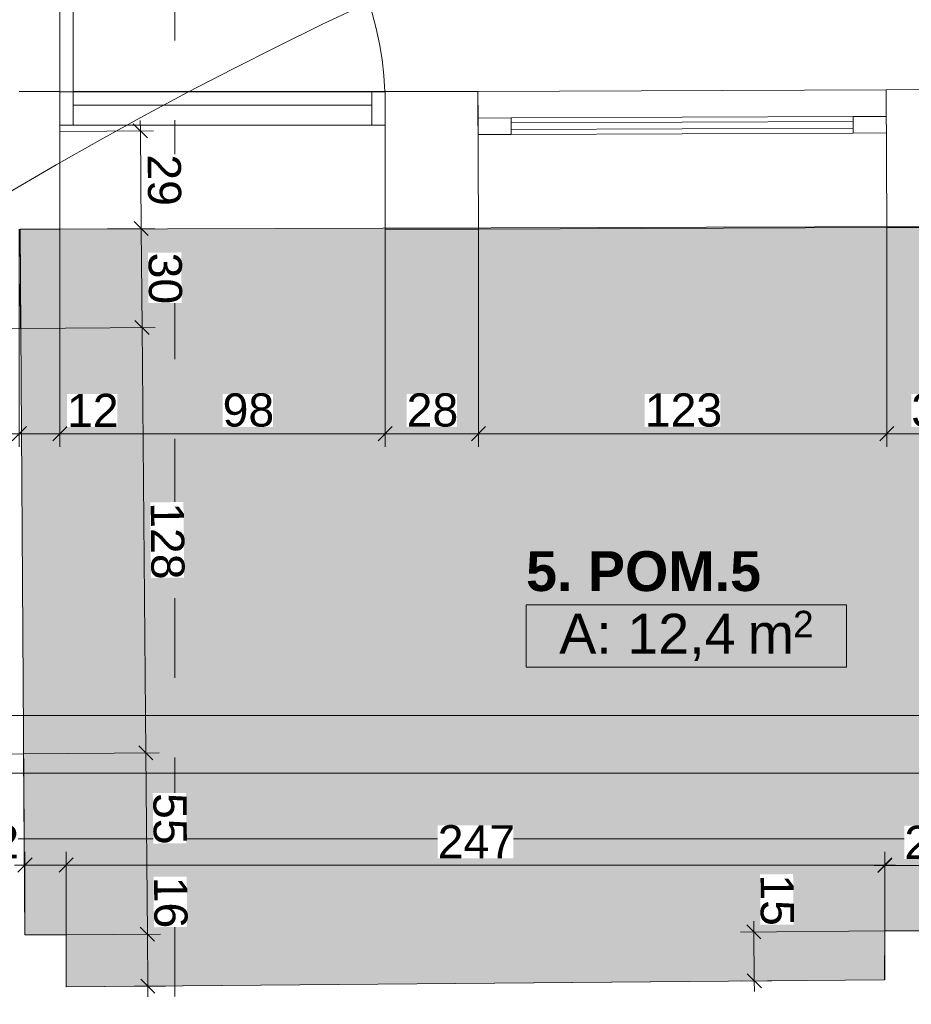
# Model space of a CAD drawing. Header units: millimetres. Extents: x -68772 to 137055, y -73300 to 19650.
# Tile 75 of 212: x 33042 to 35728, y 8315 to 11281. Entities that reach past the tile are written whole.
import ezdxf
from ezdxf.enums import TextEntityAlignment as Align

# ---------------------------------------------------------------- set-up
doc = ezdxf.new("R2010")
doc.units = ezdxf.units.MM
doc.header["$MEASUREMENT"] = 0
doc.set_wipeout_variables(frame=1)
doc.linetypes.add('Przerywana', pattern=[480, 240, -240])
doc.linetypes.add('Wipeout_Contour', pattern=[1000, 0, -1000])
for name, color, linetype in [('Dimensions', 7, 'Continuous'), ('Doors', 7, 'Continuous'), ('Nowe_Cut Pattern', 7, 'Continuous'), ('Room Tags', 7, 'Continuous'), ('Spot Elevations', 7, 'Continuous'), ('Windows', 7, 'Continuous')]:
    doc.layers.add(name, color=color, linetype=linetype)
for name, color, linetype, lineweight in [('Dimensions_Nr_pióra__7', 7, 'Continuous', 5), ('Doors_Nr_pióra__7', 7, 'Continuous', 5), ('Nowe_Metryczki pomieszczeń ARCHICADa_Nr_pióra__1', 7, 'Continuous', 18), ('Room Tags_Nr_pióra__7', 7, 'Continuous', 5), ('Sections_Nr_pióra__7', 7, 'Continuous', 5), ('Spot Elevations_Nr_pióra__7', 7, 'Continuous', 5), ('Walls_Nr_pióra__7', 7, 'Continuous', 5), ('Walls_Nr_pióra__93', 7, 'Continuous', 20), ('Windows_Nr_pióra__7', 7, 'Continuous', 5)]:
    doc.layers.add(name, color=color, linetype=linetype, lineweight=lineweight)
doc.styles.add('GENERATED_STYLE_1', font='arial.ttf')
doc.styles.add('GENERATED_STYLE_2', font='arialbd.ttf')
doc.dimstyles.new('GENERATED_STYLE__1', dxfattribs={"dimtxt": 100, "dimasz": 40.305087, "dimexe": 0.18, "dimexo": 0.164042, "dimgap": 0.09, "dimtad": 1, "dimdec": 0, "dimlfac": 0.1, "dimzin": 0, "dimdsep": 46, "dimtxsty": 'GENERATED_STYLE_1', "dimblk": 'ARROWHEAD_6', "dimblk1": 'ARROWHEAD_6', "dimblk2": 'ARROWHEAD_6', "dimcen": 0.09, "dimclrd": 7, "dimclre": 7, "dimclrt": 7, "dimadec": 1, "dimazin": 0, "dimtfac": 1, "dimtdec": 4, "dimtmove": 0, "dimatfit": 3, "dimfxl": 0, "dimtolj": 1, "dimtzin": 0, "dimarcsym": 0})
doc.dimstyles.new('GENERATED_STYLE__2', dxfattribs={"dimtxt": 100, "dimasz": 40.305087, "dimexe": 0.18, "dimexo": 0.164042, "dimgap": 0.09, "dimtad": 1, "dimtih": 1, "dimtoh": 1, "dimdec": 0, "dimlfac": 0.1, "dimzin": 0, "dimdsep": 46, "dimtxsty": 'GENERATED_STYLE_1', "dimblk": 'ARROWHEAD_6', "dimblk1": 'ARROWHEAD_6', "dimblk2": 'ARROWHEAD_6', "dimcen": 0.09, "dimclrd": 7, "dimclre": 7, "dimclrt": 7, "dimadec": 1, "dimazin": 0, "dimtfac": 1, "dimtdec": 4, "dimtmove": 0, "dimatfit": 3, "dimfxl": 0, "dimtolj": 1, "dimtzin": 0, "dimarcsym": 0})
doc.dimstyles.new('GENERATED_STYLE__8', dxfattribs={"dimtxt": 100, "dimasz": 40.305087, "dimexe": 0.18, "dimexo": 0.0625, "dimgap": 0.09, "dimtad": 1, "dimtih": 1, "dimtoh": 1, "dimdec": 0, "dimlfac": 0.1, "dimzin": 0, "dimdsep": 46, "dimtxsty": 'GENERATED_STYLE_1', "dimblk": 'ARROWHEAD_6', "dimblk1": 'ARROWHEAD_6', "dimblk2": 'ARROWHEAD_6', "dimcen": 0.09, "dimse1": 1, "dimse2": 1, "dimclrd": 7, "dimclre": 7, "dimclrt": 7, "dimadec": 1, "dimazin": 0, "dimtfac": 1, "dimtdec": 4, "dimtmove": 0, "dimatfit": 3, "dimfxl": 0, "dimtolj": 1, "dimtzin": 0, "dimarcsym": 0})

# ---------------------------------------------------------------- blocks, each defined once
blk = doc.blocks.new('5. POM.5__numer pomieszczenia__6', base_point=(35049.7, 9518.9))
at = {"layer": 'Nowe_Cut Pattern', "linetype": 'Continuous', "lineweight": 18}
blk.add_hatch(color=255, dxfattribs=at).paths.add_polyline_path([(33181.9, 8367.6), (35646.8, 8389.2), (35648, 8536.8), (35918, 8536.8), (35918, 8246.8), (38358.4, 8246.8), (38358.8, 10665.9), (33162.9, 10650), (33042.7, 10650), (33057.5, 8524), (33181.9, 8524)])
at = {"layer": 'Nowe_Metryczki pomieszczeń ARCHICADa_Nr_pióra__1', "color": 7, "linetype": 'Continuous', "lineweight": 18}
for p, q in [((34567.2, 9518.9), (35532.3, 9518.9)), ((34567.2, 9330.4), (34567.2, 9518.9)), ((35532.3, 9518.9), (35532.3, 9330.4)), ((35532.3, 9330.4), (34567.2, 9330.4))]:
    blk.add_line(p, q, dxfattribs=at)
at = {"layer": 'Nowe_Metryczki pomieszczeń ARCHICADa_Nr_pióra__1', "color": 7, "lineweight": 18}
for tag, height, style, p in [('ROOM_NAME', 120, 'GENERATED_STYLE_2', (34567.2, 9680.1)), ('ROOM_AREA', 120, 'GENERATED_STYLE_1', (34667.2, 9491.5)), ('DUMMY_342', 120, 'GENERATED_STYLE_1', (35188.4, 9491.5)), ('DUMMY_343', 80, 'GENERATED_STYLE_1', (35371.6, 9500.6))]:
    blk.add_attdef(tag, text='', height=height, dxfattribs=dict(at, style=style)).set_placement(p, align=Align.TOP_LEFT)
blk = doc.blocks.new('Окно_2 - Окно_2-8941404-Rzut')
at = {"layer": 'Windows_Nr_pióra__7', "color": 7, "linetype": 'Continuous', "lineweight": 5}
for p, q in [((-515, 42.5), (-615, 42.5)), ((-615, 42.5), (-615, -7.5)), ((-515, -7.5), (-515, 42.5)), ((-515, 42.5), (515, 42.5)), ((615, 42.5), (515, 42.5)), ((515, 42.5), (515, -7.5)), ((615, -7.5), (615, 42.5)), ((515, 27.5), (-515, 27.5)), ((-515, 27.5), (-515, 7.5)), ((-515, 7.5), (515, 7.5)), ((515, 7.5), (515, 27.5)), ((-615, -7.5), (-515, -7.5)), ((515, -7.5), (-515, -7.5)), ((515, -7.5), (615, -7.5))]:
    blk.add_line(p, q, dxfattribs=at)
blk = doc.blocks.new('Дверь_порог_ - Дверь-8971669-Rzut')
at = {"layer": 'Doors_Nr_pióra__7', "color": 7, "linetype": 'Continuous', "lineweight": 5}
for p, q in [((-490, -206.5), (-490, -106.5)), ((-490, -106.5), (-450, -106.5)), ((-450, -106.5), (-450, -206.5)), ((450, -106.5), (-450, -106.5)), ((450, -206.5), (450, -106.5)), ((450, -106.5), (490, -106.5)), ((490, -106.5), (490, -206.5)), ((-450, -206.5), (-450, -166.5)), ((-450, -166.5), (450, -166.5)), ((450, -166.5), (450, -206.5)), ((-450, -206.5), (-490, -206.5)), ((450, -206.5), (-450, -206.5)), ((450, -1146.5), (450, -206.5)), ((490, -206.5), (450, -206.5)), ((490, -207.5), (490, -1146.5)), ((490, -1146.5), (450, -1146.5))]:
    blk.add_line(p, q, dxfattribs=at)
blk.add_arc((490, -166.5), 980, 182.3443, 270, dxfattribs=at)
blk = doc.blocks.new('iv_Помещение_Площадь - iv_Помещение_Площадь-55347-Rzut')
at = {"layer": 'Room Tags_Nr_pióra__7', "color": 7, "linetype": 'Continuous', "lineweight": 5}
blk.add_circle((0, 0), 250, dxfattribs=at)
blk = doc.blocks.new('Spot Elevations - Высотная отметка - Закрашенное значение-23738-Rzut_E08', base_point=(-269.5, 0))
at = {"layer": 'Spot Elevations_Nr_pióra__7', "color": 7, "linetype": 'Continuous', "lineweight": 5}
blk.add_line((-144.5, 0), (705.5, 0), dxfattribs=at)
blk = doc.blocks.new('Spot Elevations - Высотная отметка - Закрашенное значение-23738-Rzut', base_point=(-269.5, 0))
at = {"layer": 'Spot Elevations_Nr_pióra__7', "color": 7, "linetype": 'Continuous', "lineweight": 5}
blk.add_line((-419.5, 0), (430.5, 0), dxfattribs=at)
blk = doc.blocks.new('*D534')
at = {"layer": 'Dimensions_Nr_pióra__7', "color": 7, "linetype": 'Continuous', "lineweight": 5}
for p, q in [((33040.4, 9994.4), (33040.4, 10649.8)), ((32961.1, 9994.4), (32961.1, 10484.4)), ((32982.3, 10055.4), (32939.9, 10013)), ((33061.6, 10055.4), (33019.2, 10013)), ((32961.1, 10034.2), (33040.4, 10034.2))]:
    blk.add_line(p, q, dxfattribs=at)
blk = doc.blocks.new('ARROWHEAD_6')
at = {"color": 0, "linetype": 'Continuous', "lineweight": 0}
for p, q in [((0, 0), (-1, 0)), ((-0.5, -0.5), (0.5, 0.5))]:
    blk.add_line(p, q, dxfattribs=at)
blk = doc.blocks.new('*D535')
at = {"layer": 'Dimensions_Nr_pióra__7', "color": 7, "linetype": 'Continuous', "lineweight": 5}
for p, q in [((33040.4, 9994.4), (33040.4, 10649.8)), ((33162.9, 9994.4), (33162.9, 10649.8)), ((33061.6, 10055.4), (33019.2, 10013)), ((33184.1, 10055.4), (33141.7, 10013)), ((33040.4, 10034.2), (33162.9, 10034.2))]:
    blk.add_line(p, q, dxfattribs=at)
blk = doc.blocks.new('*D536')
at = {"layer": 'Dimensions_Nr_pióra__7', "color": 7, "linetype": 'Continuous', "lineweight": 5}
for p, q in [((33162.9, 9994.4), (33162.9, 10649.8)), ((34142.9, 9994.4), (34142.9, 10649.8)), ((33184.1, 10055.4), (33141.7, 10013)), ((34164.1, 10055.4), (34121.7, 10013)), ((33162.9, 10034.2), (34142.9, 10034.2))]:
    blk.add_line(p, q, dxfattribs=at)
at = {"color": 254, "linetype": 'Wipeout_Contour', "lineweight": 0, "ltscale": 140838.979515}
blk.add_wipeout([(33652.9, 10054.2), (33804.6, 10054.2), (33804.6, 10154.2), (33652.9, 10154.2)], dxfattribs=at).dxf.layer = 'Dimensions'
at = {"layer": 'Dimensions_Nr_pióra__7', "color": 7, "lineweight": 5, "insert": (33652.9, 10054.2), "char_height": 100, "attachment_point": 7, "style": 'GENERATED_STYLE_1'}
blk.add_mtext('\\A1;98', dxfattribs=at)
at = {"color": 254, "linetype": 'Wipeout_Contour', "lineweight": 0, "ltscale": 139043.746226}
blk.add_wipeout([(33184.1, 10054.2), (33335.9, 10054.2), (33335.9, 10154.2), (33184.1, 10154.2)], dxfattribs=at).dxf.layer = 'Dimensions'
at = {"layer": 'Dimensions_Nr_pióra__7', "color": 7, "lineweight": 5, "insert": (33184.1, 10054.2), "char_height": 100, "attachment_point": 7, "style": 'GENERATED_STYLE_1'}
blk.add_mtext('\\A1;12', dxfattribs=at)
blk = doc.blocks.new('*D537')
at = {"layer": 'Dimensions_Nr_pióra__7', "color": 7, "linetype": 'Continuous', "lineweight": 5}
for p, q in [((34142.9, 9994.4), (34142.9, 10649.8)), ((34423.9, 9994.4), (34423.9, 10649.8)), ((34164.1, 10055.4), (34121.7, 10013)), ((34445.1, 10055.4), (34402.7, 10013)), ((34142.9, 10034.2), (34423.9, 10034.2))]:
    blk.add_line(p, q, dxfattribs=at)
at = {"color": 254, "linetype": 'Wipeout_Contour', "lineweight": 0, "ltscale": 142965.558131}
blk.add_wipeout([(34207.5, 10054.2), (34359.3, 10054.2), (34359.3, 10154.2), (34207.5, 10154.2)], dxfattribs=at).dxf.layer = 'Dimensions'
at = {"layer": 'Dimensions_Nr_pióra__7', "color": 7, "lineweight": 5, "insert": (34207.5, 10054.2), "char_height": 100, "attachment_point": 7, "style": 'GENERATED_STYLE_1'}
blk.add_mtext('\\A1;28', dxfattribs=at)
blk = doc.blocks.new('*D538')
at = {"layer": 'Dimensions_Nr_pióra__7', "color": 7, "linetype": 'Continuous', "lineweight": 5}
for p, q in [((34423.9, 9994.4), (34423.9, 10649.8)), ((35653.9, 9994.4), (35653.9, 10654.8)), ((34445.1, 10055.4), (34402.7, 10013)), ((35675.1, 10055.4), (35632.7, 10013)), ((34423.9, 10034.2), (35653.9, 10034.2))]:
    blk.add_line(p, q, dxfattribs=at)
at = {"color": 254, "linetype": 'Wipeout_Contour', "lineweight": 0, "ltscale": 145866.81032}
blk.add_wipeout([(34925, 10054.2), (35152.7, 10054.2), (35152.7, 10154.2), (34925, 10154.2)], dxfattribs=at).dxf.layer = 'Dimensions'
at = {"layer": 'Dimensions_Nr_pióra__7', "color": 7, "lineweight": 5, "insert": (34925, 10054.2), "char_height": 100, "attachment_point": 7, "style": 'GENERATED_STYLE_1'}
blk.add_mtext('\\A1;123', dxfattribs=at)
blk = doc.blocks.new('*D539')
at = {"layer": 'Dimensions_Nr_pióra__7', "color": 7, "linetype": 'Continuous', "lineweight": 5}
for p, q in [((35653.9, 9994.4), (35653.9, 10654.8)), ((35953.9, 9994.4), (35953.9, 10656)), ((35675.1, 10055.4), (35632.7, 10013)), ((35975.1, 10055.4), (35932.7, 10013)), ((35653.9, 10034.2), (35953.9, 10034.2))]:
    blk.add_line(p, q, dxfattribs=at)
at = {"color": 254, "linetype": 'Wipeout_Contour', "lineweight": 0, "ltscale": 148809.360178}
blk.add_wipeout([(35728, 10054.2), (35879.8, 10054.2), (35879.8, 10154.2), (35728, 10154.2)], dxfattribs=at).dxf.layer = 'Dimensions'
at = {"layer": 'Dimensions_Nr_pióra__7', "color": 7, "lineweight": 5, "insert": (35728, 10054.2), "char_height": 100, "attachment_point": 7, "style": 'GENERATED_STYLE_1'}
blk.add_mtext('\\A1;30', dxfattribs=at)
blk = doc.blocks.new('*D542')
at = {"layer": 'Dimensions_Nr_pióra__7', "color": 7, "linetype": 'Continuous', "lineweight": 5}
for p, q in [((33078.7, 8756), (33036.3, 8713.5)), ((33057.5, 8524.5), (33057.5, 8774.5)), ((33203.1, 8756), (33160.7, 8713.5)), ((33181.9, 8524.1), (33181.9, 8774.5)), ((33025.7, 8734.8), (33057.5, 8734.8)), ((33057.5, 8734.8), (33181.9, 8734.8))]:
    blk.add_line(p, q, dxfattribs=at)
at = {"color": 254, "linetype": 'Wipeout_Contour', "lineweight": 0, "ltscale": 136464.690481}
blk.add_wipeout([(32884.5, 8754.8), (33036.3, 8754.8), (33036.3, 8854.8), (32884.5, 8854.8)], dxfattribs=at).dxf.layer = 'Dimensions'
at = {"layer": 'Dimensions_Nr_pióra__7', "color": 7, "lineweight": 5, "insert": (32884.5, 8754.8), "char_height": 100, "attachment_point": 7, "style": 'GENERATED_STYLE_1'}
blk.add_mtext('\\A1;12', dxfattribs=at)
blk = doc.blocks.new('*D543')
at = {"layer": 'Dimensions_Nr_pióra__7', "color": 7, "linetype": 'Continuous', "lineweight": 5}
for p, q in [((33203.1, 8756), (33160.7, 8713.5)), ((33181.9, 8524.1), (33181.9, 8774.5)), ((35626.8, 8713.5), (35669.2, 8756)), ((35648, 8537), (35648, 8774.5)), ((33181.9, 8734.8), (35648, 8734.8)), ((35648, 8734.8), (35679.8, 8734.8))]:
    blk.add_line(p, q, dxfattribs=at)
at = {"color": 254, "linetype": 'Wipeout_Contour', "lineweight": 0, "ltscale": 142093.850207}
blk.add_wipeout([(34301.1, 8754.8), (34528.8, 8754.8), (34528.8, 8854.8), (34301.1, 8854.8)], dxfattribs=at).dxf.layer = 'Dimensions'
at = {"layer": 'Dimensions_Nr_pióra__7', "color": 7, "lineweight": 5, "insert": (34301.1, 8754.8), "char_height": 100, "attachment_point": 7, "style": 'GENERATED_STYLE_1'}
blk.add_mtext('\\A1;247', dxfattribs=at)
blk = doc.blocks.new('*D544')
at = {"layer": 'Dimensions_Nr_pióra__7', "color": 7, "linetype": 'Continuous', "lineweight": 5}
for p, q in [((35669.2, 8754.2), (35626.8, 8711.8)), ((35648, 8537), (35648, 8772.8)), ((35939.2, 8754.2), (35896.8, 8711.8)), ((35918, 8537), (35918, 8772.8)), ((35616.2, 8733), (35648, 8733)), ((35648, 8733), (35918, 8733))]:
    blk.add_line(p, q, dxfattribs=at)
at = {"color": 254, "linetype": 'Wipeout_Contour', "lineweight": 0, "ltscale": 147399.843096}
blk.add_wipeout([(35707.1, 8753), (35858.9, 8753), (35858.9, 8853), (35707.1, 8853)], dxfattribs=at).dxf.layer = 'Dimensions'
at = {"layer": 'Dimensions_Nr_pióra__7', "color": 7, "lineweight": 5, "insert": (35707.1, 8753), "char_height": 100, "attachment_point": 7, "style": 'GENERATED_STYLE_1'}
blk.add_mtext('\\A1;27', dxfattribs=at)
blk = doc.blocks.new('*D546')
at = {"layer": 'Dimensions_Nr_pióra__7', "color": 7, "linetype": 'Continuous', "lineweight": 5}
for p, q in [((35274.8, 8512.3), (35232, 8554.4)), ((35253.1, 8565.2), (35253.4, 8533.3)), ((35213.6, 8533), (35647.8, 8536.8)), ((35253.4, 8533.3), (35254.7, 8385.8)), ((35233.3, 8406.8), (35276.1, 8364.7)), ((35214.9, 8385.4), (35307.6, 8386.2)), ((35254.7, 8385.8), (35255, 8354))]:
    blk.add_line(p, q, dxfattribs=at)
at = {"color": 254, "linetype": 'Wipeout_Contour', "lineweight": 0, "ltscale": 145447.370537}
blk.add_wipeout([(35271.9, 8706.5), (35273.2, 8554.7), (35373.2, 8555.6), (35371.9, 8707.4)], dxfattribs=at).dxf.layer = 'Dimensions'
at = {"layer": 'Dimensions_Nr_pióra__7', "color": 7, "lineweight": 5, "insert": (35271.9, 8706.5), "char_height": 100, "attachment_point": 7, "rotation": 270.503, "style": 'GENERATED_STYLE_1'}
blk.add_mtext('\\A1;15', dxfattribs=at)
blk = doc.blocks.new('*D548')
at = {"layer": 'Dimensions_Nr_pióra__7', "color": 7, "linetype": 'Continuous', "lineweight": 5}
for p, q in [((33404.8, 10977.9), (33405.1, 10946.1)), ((33163, 10944), (33444.8, 10946.5)), ((33426.5, 10925.1), (33383.7, 10967.2)), ((33405.1, 10946.1), (33407.6, 10652.1)), ((33163, 10650), (33447.4, 10652.5)), ((33429, 10631.1), (33386.2, 10673.2)), ((33407.6, 10652.1), (33410.3, 10354.2))]:
    blk.add_line(p, q, dxfattribs=at)
at = {"color": 254, "linetype": 'Wipeout_Contour', "lineweight": 0, "ltscale": 140701.434621}
blk.add_wipeout([(33425.7, 10875.2), (33427, 10723.4), (33527, 10724.3), (33525.7, 10876.1)], dxfattribs=at).dxf.layer = 'Dimensions'
at = {"layer": 'Dimensions_Nr_pióra__7', "color": 7, "lineweight": 5, "insert": (33425.7, 10875.2), "char_height": 100, "attachment_point": 7, "rotation": 270.503, "style": 'GENERATED_STYLE_1'}
blk.add_mtext('\\A1;29', dxfattribs=at)
blk = doc.blocks.new('*D549')
at = {"layer": 'Dimensions_Nr_pióra__7', "color": 7, "linetype": 'Continuous', "lineweight": 5}
for p, q in [((33429, 10631.1), (33386.2, 10673.2)), ((33407.6, 10652.1), (33410.3, 10354.2)), ((33044.1, 10350.9), (33450, 10354.5)), ((33431.7, 10333.1), (33388.9, 10375.2)), ((33410.3, 10354.2), (33421.5, 9072.6))]:
    blk.add_line(p, q, dxfattribs=at)
at = {"color": 254, "linetype": 'Wipeout_Contour', "lineweight": 0, "ltscale": 140352.372169}
blk.add_wipeout([(33428.3, 10579.2), (33429.6, 10427.4), (33529.6, 10428.3), (33528.3, 10580.1)], dxfattribs=at).dxf.layer = 'Dimensions'
at = {"layer": 'Dimensions_Nr_pióra__7', "color": 7, "lineweight": 5, "insert": (33428.3, 10579.2), "char_height": 100, "attachment_point": 7, "rotation": 270.503, "style": 'GENERATED_STYLE_1'}
blk.add_mtext('\\A1;30', dxfattribs=at)
blk = doc.blocks.new('*D550')
at = {"layer": 'Dimensions_Nr_pióra__7', "color": 7, "linetype": 'Continuous', "lineweight": 5}
for p, q in [((33407.6, 10652.1), (33410.3, 10354.2)), ((33044.1, 10350.9), (33450, 10354.5)), ((33431.7, 10333.1), (33388.9, 10375.2)), ((33410.3, 10354.2), (33421.5, 9072.6)), ((33442.9, 9051.6), (33400.1, 9093.6)), ((33053.6, 9069.4), (33461.3, 9072.9)), ((33421.5, 9072.6), (33426.3, 8526.1))]:
    blk.add_line(p, q, dxfattribs=at)
at = {"color": 254, "linetype": 'Wipeout_Contour', "lineweight": 0, "ltscale": 139466.281679}
blk.add_wipeout([(33434.9, 9827.4), (33436.9, 9599.7), (33536.9, 9600.6), (33534.9, 9828.2)], dxfattribs=at).dxf.layer = 'Dimensions'
at = {"layer": 'Dimensions_Nr_pióra__7', "color": 7, "lineweight": 5, "insert": (33434.9, 9827.4), "char_height": 100, "attachment_point": 7, "rotation": 270.503, "style": 'GENERATED_STYLE_1'}
blk.add_mtext('\\A1;128', dxfattribs=at)
blk = doc.blocks.new('*D551')
at = {"layer": 'Dimensions_Nr_pióra__7', "color": 7, "linetype": 'Continuous', "lineweight": 5}
for p, q in [((33442.9, 9051.6), (33400.1, 9093.6)), ((33421.5, 9072.6), (33426.3, 8526.1)), ((33447.7, 8505.1), (33404.9, 8547.1)), ((33182.1, 8524), (33466.1, 8526.5)), ((33426.3, 8526.1), (33427.7, 8369.7))]:
    blk.add_line(p, q, dxfattribs=at)
at = {"color": 254, "linetype": 'Wipeout_Contour', "lineweight": 0, "ltscale": 138597.727623}
blk.add_wipeout([(33442.6, 8951.3), (33443.9, 8799.5), (33543.9, 8800.4), (33542.6, 8952.2)], dxfattribs=at).dxf.layer = 'Dimensions'
at = {"layer": 'Dimensions_Nr_pióra__7', "color": 7, "lineweight": 5, "insert": (33442.6, 8951.3), "char_height": 100, "attachment_point": 7, "rotation": 270.503, "style": 'GENERATED_STYLE_1'}
blk.add_mtext('\\A1;55', dxfattribs=at)
at = {"color": 254, "linetype": 'Wipeout_Contour', "lineweight": 0, "ltscale": 138351.492166}
blk.add_wipeout([(33444.8, 8699.3), (33446.1, 8547.5), (33546.1, 8548.4), (33544.8, 8700.1)], dxfattribs=at).dxf.layer = 'Dimensions'
at = {"layer": 'Dimensions_Nr_pióra__7', "color": 7, "lineweight": 5, "insert": (33444.8, 8699.3), "char_height": 100, "attachment_point": 7, "rotation": 270.503, "style": 'GENERATED_STYLE_1'}
blk.add_mtext('\\A1;16', dxfattribs=at)
blk = doc.blocks.new('*D552')
at = {"layer": 'Dimensions_Nr_pióra__7', "color": 7, "linetype": 'Continuous', "lineweight": 5}
for p, q in [((33447.7, 8505.1), (33404.9, 8547.1)), ((33182.1, 8524), (33466.1, 8526.5)), ((33426.3, 8526.1), (33427.7, 8369.7)), ((33387.9, 8369.4), (33480.5, 8370.2)), ((33406.3, 8390.8), (33449.1, 8348.7)), ((33427.7, 8369.7), (33428, 8337.9))]:
    blk.add_line(p, q, dxfattribs=at)
blk = doc.blocks.new('*D829')
at = {"layer": 'Dimensions_Nr_pióra__7', "color": 7, "linetype": 'Continuous', "lineweight": 5}
for p, q in [((32957.9, 12416.2), (32957.9, 12495.8)), ((33162.9, 12416.2), (33162.9, 12495.8)), ((32979.1, 12477.2), (32936.7, 12434.8)), ((33184.1, 12477.2), (33141.7, 12434.8)), ((32957.9, 12456), (33162.9, 12456))]:
    blk.add_line(p, q, dxfattribs=at)
at = {"color": 254, "linetype": 'Wipeout_Contour', "lineweight": 0, "ltscale": 141415.251605}
blk.add_wipeout([(32984.5, 12476), (33136.3, 12476), (33136.3, 12576), (32984.5, 12576)], dxfattribs=at).dxf.layer = 'Dimensions'
at = {"layer": 'Dimensions_Nr_pióra__7', "color": 7, "lineweight": 5, "insert": (32984.5, 12476), "char_height": 100, "attachment_point": 7, "style": 'GENERATED_STYLE_1'}
blk.add_mtext('\\A1;20', dxfattribs=at)
blk = doc.blocks.new('*D830')
at = {"layer": 'Dimensions_Nr_pióra__7', "color": 7, "linetype": 'Continuous', "lineweight": 5}
for p, q in [((33162.9, 12416.2), (33162.9, 12495.8)), ((34142.9, 12416.2), (34142.9, 12495.8)), ((33184.1, 12477.2), (33141.7, 12434.8)), ((34164.1, 12477.2), (34121.7, 12434.8)), ((33162.9, 12456), (34142.9, 12456))]:
    blk.add_line(p, q, dxfattribs=at)
at = {"color": 254, "linetype": 'Wipeout_Contour', "lineweight": 0, "ltscale": 143633.958575}
blk.add_wipeout([(33577, 12476), (33728.8, 12476), (33728.8, 12576), (33577, 12576)], dxfattribs=at).dxf.layer = 'Dimensions'
at = {"layer": 'Dimensions_Nr_pióra__7', "color": 7, "lineweight": 5, "insert": (33577, 12476), "char_height": 100, "attachment_point": 7, "style": 'GENERATED_STYLE_1'}
blk.add_mtext('\\A1;98', dxfattribs=at)
blk = doc.blocks.new('*D831')
at = {"layer": 'Dimensions_Nr_pióra__7', "color": 7, "linetype": 'Continuous', "lineweight": 5}
for p, q in [((34142.9, 12416.2), (34142.9, 12495.8)), ((34420.4, 12416.2), (34420.4, 12495.8)), ((34164.1, 12477.2), (34121.7, 12434.8)), ((34441.6, 12477.2), (34399.2, 12434.8)), ((34142.9, 12456), (34420.4, 12456))]:
    blk.add_line(p, q, dxfattribs=at)
at = {"color": 254, "linetype": 'Wipeout_Contour', "lineweight": 0, "ltscale": 145993.612356}
blk.add_wipeout([(34205.7, 12476), (34357.5, 12476), (34357.5, 12576), (34205.7, 12576)], dxfattribs=at).dxf.layer = 'Dimensions'
at = {"layer": 'Dimensions_Nr_pióra__7', "color": 7, "lineweight": 5, "insert": (34205.7, 12476), "char_height": 100, "attachment_point": 7, "style": 'GENERATED_STYLE_1'}
blk.add_mtext('\\A1;28', dxfattribs=at)
blk = doc.blocks.new('*D832')
at = {"layer": 'Dimensions_Nr_pióra__7', "color": 7, "linetype": 'Continuous', "lineweight": 5}
for p, q in [((34420.4, 12416.2), (34420.4, 12495.8)), ((35652.2, 12416.2), (35652.2, 12495.8)), ((34441.6, 12477.2), (34399.2, 12434.8)), ((35673.4, 12477.2), (35631, 12434.8)), ((34420.4, 12456), (35652.2, 12456))]:
    blk.add_line(p, q, dxfattribs=at)
at = {"color": 254, "linetype": 'Wipeout_Contour', "lineweight": 0, "ltscale": 148832.572805}
blk.add_wipeout([(34922.5, 12476), (35150.1, 12476), (35150.1, 12576), (34922.5, 12576)], dxfattribs=at).dxf.layer = 'Dimensions'
at = {"layer": 'Dimensions_Nr_pióra__7', "color": 7, "lineweight": 5, "insert": (34922.5, 12476), "char_height": 100, "attachment_point": 7, "style": 'GENERATED_STYLE_1'}
blk.add_mtext('\\A1;123', dxfattribs=at)
blk = doc.blocks.new('*D833')
at = {"layer": 'Dimensions_Nr_pióra__7', "color": 7, "linetype": 'Continuous', "lineweight": 5}
for p, q in [((35652.2, 12416.2), (35652.2, 12495.8)), ((35952.2, 12416.2), (35952.2, 12495.8)), ((35673.4, 12477.2), (35631, 12434.8)), ((35973.4, 12477.2), (35931, 12434.8)), ((35652.2, 12456), (35952.2, 12456))]:
    blk.add_line(p, q, dxfattribs=at)
at = {"color": 254, "linetype": 'Wipeout_Contour', "lineweight": 0, "ltscale": 151720.858212}
blk.add_wipeout([(35726.3, 12476), (35878.1, 12476), (35878.1, 12576), (35726.3, 12576)], dxfattribs=at).dxf.layer = 'Dimensions'
at = {"layer": 'Dimensions_Nr_pióra__7', "color": 7, "lineweight": 5, "insert": (35726.3, 12476), "char_height": 100, "attachment_point": 7, "style": 'GENERATED_STYLE_1'}
blk.add_mtext('\\A1;30', dxfattribs=at)
blk = doc.blocks.new('*D839')
at = {"layer": 'Dimensions_Nr_pióra__7', "color": 7, "linetype": 'Continuous', "lineweight": 5}
for p, q in [((23254.4, 12684.4), (23254.4, 12763.9)), ((38775.3, 12684.4), (38775.3, 12763.9)), ((23275.6, 12745.4), (23233.2, 12702.9)), ((38796.6, 12745.4), (38754.1, 12702.9)), ((23222.6, 12724.1), (23254.4, 12724.1)), ((23254.4, 12724.1), (38775.3, 12724.1))]:
    blk.add_line(p, q, dxfattribs=at)
at = {"color": 254, "linetype": 'Wipeout_Contour', "lineweight": 0, "ltscale": 134200.970795}
blk.add_wipeout([(30843.9, 12744.1), (31185.8, 12744.1), (31185.8, 12844.1), (30843.9, 12844.1)], dxfattribs=at).dxf.layer = 'Dimensions'
at = {"layer": 'Dimensions_Nr_pióra__7', "color": 7, "lineweight": 5, "insert": (30843.9, 12744.1), "char_height": 100, "attachment_point": 7, "style": 'GENERATED_STYLE_1'}
blk.add_mtext('\\A1;1\\~552', dxfattribs=at)
blk = doc.blocks.new('*D841')
at = {"layer": 'Dimensions_Nr_pióra__7', "color": 7, "linetype": 'Continuous', "lineweight": 5}
for p, q in [((23254.4, 12974.7), (23254.4, 13054.2)), ((44158.4, 12974.7), (44158.4, 13054.2)), ((23275.6, 13035.6), (23233.2, 12993.2)), ((44137.2, 12993.2), (44179.6, 13035.6)), ((23222.6, 13014.4), (23254.4, 13014.4)), ((23254.4, 13014.4), (44158.4, 13014.4)), ((44158.4, 13014.4), (44190.2, 13014.4))]:
    blk.add_line(p, q, dxfattribs=at)
at = {"color": 254, "linetype": 'Wipeout_Contour', "lineweight": 0, "ltscale": 144628.086312}
blk.add_wipeout([(33535.4, 13034.4), (33877.4, 13034.4), (33877.4, 13134.4), (33535.4, 13134.4)], dxfattribs=at).dxf.layer = 'Dimensions'
at = {"layer": 'Dimensions_Nr_pióra__7', "color": 7, "lineweight": 5, "insert": (33535.4, 13034.4), "char_height": 100, "attachment_point": 7, "style": 'GENERATED_STYLE_1'}
blk.add_mtext('\\A1;2\\~090', dxfattribs=at)

msp = doc.modelspace()

# ---------------------------------------------------------------- linework, layer by layer
at = {"layer": 'Nowe_Cut Pattern', "color": 255, "linetype": 'Continuous', "lineweight": 18, "flags": 128}
msp.add_lwpolyline([(33181.9, 8367.6), (35646.8, 8389.2), (35648, 8536.8), (35918, 8536.8), (35918, 8246.8), (38358.4, 8246.8), (38358.8, 10665.9), (33162.9, 10650), (33042.7, 10650), (33057.5, 8524), (33181.9, 8524)], close=True, dxfattribs=at)
at = {"layer": 'Sections_Nr_pióra__7', "color": 7, "linetype": 'Przerywana', "lineweight": 5}
msp.add_line((33508.6, 4979), (33508.6, 13363.4), dxfattribs=at)
at = {"layer": 'Walls_Nr_pióra__7', "color": 7, "linetype": 'Continuous', "lineweight": 5}
for p, q in [((33202.9, 11065), (34142.9, 11065)), ((34422.2, 11065), (35652.2, 11070)), ((35653.9, 10655), (34423.9, 10650))]:
    msp.add_line(p, q, dxfattribs=at)
at = {"layer": 'Walls_Nr_pióra__93', "color": 7, "linetype": 'Continuous', "lineweight": 20}
for p, q in [((33162.9, 11065), (33040.4, 11065)), ((33162.9, 10650), (33162.9, 11065)), ((33162.9, 11064), (33162.9, 11065)), ((34420.4, 11065), (34142.9, 11065)), ((34142.9, 11065), (34142.9, 11064)), ((34142.9, 11065), (34142.9, 10650)), ((34422.2, 11065), (34420.4, 11065)), ((34423.9, 10650), (34422.2, 11065)), ((34422.5, 10985), (34422.2, 11065)), ((35952.2, 11071.2), (35652.2, 11070)), ((35652.2, 11070), (35652.5, 10990)), ((35652.2, 11070), (35653.9, 10655)), ((33042.7, 10650), (33162.9, 10650)), ((33043.6, 10485), (33042.7, 10650)), ((34142.9, 10650), (34421.2, 10650)), ((34421.2, 10650), (34423.9, 10650)), ((35653.9, 10655), (35953.9, 10656.2)), ((33042.9, 10485), (33043.6, 10485)), ((33043.9, 10350.9), (33042.9, 10485)), ((32933.9, 10350.1), (33043.9, 10350.9)), ((33053.4, 9069.4), (32943.4, 9068.5)), ((33057.5, 8524.4), (33053.4, 9069.4)), ((33181.9, 8524), (33057.5, 8524)), ((33181.9, 8367.6), (33181.9, 8524)), ((35918, 8536.8), (35648, 8536.8)), ((35648, 8536.8), (35648, 8389.2)), ((35646.8, 8389.2), (33180.9, 8367.6))]:
    msp.add_line(p, q, dxfattribs=at)

# ---------------------------------------------------------------- block references
at = {"layer": 'Doors', "color": 7, "linetype": 'Continuous', "lineweight": 5, "zscale": 1000, "rotation": 180}
msp.add_blockref('Дверь_порог_ - Дверь-8971669-Rzut', (33652.9, 10857.5), dxfattribs=at)
at = {"layer": 'Nowe_Cut Pattern', "color": 7, "linetype": 'Continuous', "lineweight": 18}
msp.add_blockref('5. POM.5__numer pomieszczenia__6', (35049.7, 9518.9), dxfattribs=at).add_auto_attribs({'ROOM_NAME': '5. POM.5', 'ROOM_AREA': 'A: 12,4', 'DUMMY_342': ' m', 'DUMMY_343': '2'})
at = {"layer": 'Room Tags', "color": 7, "linetype": 'Continuous', "lineweight": 5, "xscale": 49.99999999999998, "yscale": 49.99999999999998, "zscale": 1000}
msp.add_blockref('iv_Помещение_Площадь - iv_Помещение_Площадь-55347-Rzut', (39373.4, 0), dxfattribs=at)
at = {"layer": 'Spot Elevations', "color": 7, "linetype": 'Continuous', "lineweight": 5, "xscale": 49.99999999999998, "yscale": 49.99999999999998, "zscale": 1000}
for name, p in [('Spot Elevations - Высотная отметка - Закрашенное значение-23738-Rzut', (16729.7, 9185.4)), ('Spot Elevations - Высотная отметка - Закрашенное значение-23738-Rzut_E08', (12313.4, 9011.2)), ('Spot Elevations - Высотная отметка - Закрашенное значение-23738-Rzut', (22465.4, 8813.8))]:
    msp.add_blockref(name, p, dxfattribs=at)
at = {"layer": 'Windows', "color": 7, "linetype": 'Continuous', "lineweight": 5, "zscale": 1000, "rotation": 180.2308533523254}
msp.add_blockref('Окно_2 - Окно_2-8941404-Rzut', (35037.6, 10980), dxfattribs=at)

# ---------------------------------------------------------------- dimensions: what is measured, and where the dimension line sits
at = {"layer": 'Dimensions', "color": 7, "linetype": 'Continuous', "lineweight": 5}
for base, p1, p2, picture, middle in [((33040.4, 10034.2), (32961.1, 10484.6), (33040.4, 10650), '*D534', (32902.1, 10104.2)), ((33162.9, 10034.2), (33040.4, 10650), (33162.9, 10650), '*D535', (33260.3, 10104.2))]:
    dim = msp.add_linear_dim(base=base, p1=p1, p2=p2, dimstyle='GENERATED_STYLE__2', dxfattribs=at)
    dim.commit()
    dim.dimension.update_dxf_attribs({"geometry": picture, "text_midpoint": middle, "dimtype": 160})

# ---------------------------------------------------------------- next in the draw order: dimensions: what is measured, and where the dimension line sits
for base, p1, p2, dimstyle, picture, middle in [((33162.8709, 12456.0151), (32957.8721, 11064.5425), (33162.8709, 11063.9999), 'GENERATED_STYLE__8', '*D829', (33060.721, 12526.0151)), ((34142.9, 10034.2), (33162.9, 10650), (34142.9, 10650), 'GENERATED_STYLE__2', '*D536', (33729.1, 10104.2)), ((33181.9, 8734.8), (33057.5, 8524.4), (33181.9, 8524), 'GENERATED_STYLE__2', '*D542', (32960.7, 8804.8))]:
    dim = msp.add_linear_dim(base=base, p1=p1, p2=p2, dimstyle=dimstyle, dxfattribs=at)
    dim.commit()
    dim.dimension.update_dxf_attribs({"geometry": picture, "text_midpoint": middle, "dimtype": 160})

# ---------------------------------------------------------------- next in the draw order: dimensions: what is measured, and where the dimension line sits
for base, p1, p2, dimstyle, picture, middle in [((34142.9, 12456), (33162.9, 11064), (34142.9, 11065), 'GENERATED_STYLE__8', '*D830', (33653.2, 12526)), ((34423.9, 10034.2), (34142.9, 10650), (34423.9, 10650), 'GENERATED_STYLE__2', '*D537', (34283.7, 10104.2)), ((35648, 8734.8), (33181.9, 8524), (35648, 8536.8), 'GENERATED_STYLE__2', '*D543', (34415.5, 8804.8))]:
    dim = msp.add_linear_dim(base=base, p1=p1, p2=p2, dimstyle=dimstyle, dxfattribs=at)
    dim.commit()
    dim.dimension.update_dxf_attribs({"geometry": picture, "text_midpoint": middle, "dimtype": 160})
dim = msp.add_linear_dim(base=(33407.6, 10652.1), p1=(33162.9, 10944), p2=(33162.9, 10650), angle=270.503, dimstyle='GENERATED_STYLE__1', dxfattribs=at)
dim.commit()
dim.dimension.update_dxf_attribs({"geometry": '*D548', "text_midpoint": (33476.3, 10799.4), "dimtype": 160, "text_rotation": 270.503})

# ---------------------------------------------------------------- next in the draw order: dimensions: what is measured, and where the dimension line sits
for base, p1, p2, dimstyle, picture, middle in [((34420.4, 12456), (34142.9, 11065), (34420.4, 11065), 'GENERATED_STYLE__8', '*D831', (34282, 12526)), ((35653.9, 10034.2), (34423.9, 10650), (35653.9, 10655), 'GENERATED_STYLE__2', '*D538', (35039.4, 10104.2)), ((35918, 8733), (35648, 8536.8), (35918, 8536.8), 'GENERATED_STYLE__2', '*D544', (35783.4, 8803))]:
    dim = msp.add_linear_dim(base=base, p1=p1, p2=p2, dimstyle=dimstyle, dxfattribs=at)
    dim.commit()
    dim.dimension.update_dxf_attribs({"geometry": picture, "text_midpoint": middle, "dimtype": 160})
dim = msp.add_linear_dim(base=(33410.3, 10354.2), p1=(33162.9, 10650), p2=(33043.9, 10350.9), angle=270.503, dimstyle='GENERATED_STYLE__1', dxfattribs=at)
dim.commit()
dim.dimension.update_dxf_attribs({"geometry": '*D549', "text_midpoint": (33478.9, 10503.4), "dimtype": 160, "text_rotation": 270.503})

# ---------------------------------------------------------------- next in the draw order: dimensions: what is measured, and where the dimension line sits
for base, p1, p2, dimstyle, picture, middle in [((35652.2, 12456), (34420.4, 11065), (35652.2, 11070), 'GENERATED_STYLE__8', '*D832', (35036.8, 12526)), ((35953.9, 10034.2), (35653.9, 10655), (35953.9, 10656.2), 'GENERATED_STYLE__2', '*D539', (35804.2, 10104.2))]:
    dim = msp.add_linear_dim(base=base, p1=p1, p2=p2, dimstyle=dimstyle, dxfattribs=at)
    dim.commit()
    dim.dimension.update_dxf_attribs({"geometry": picture, "text_midpoint": middle, "dimtype": 160})
for base, p1, p2, picture, middle in [((33421.5, 9072.6), (33043.9, 10350.9), (33053.4, 9069.4), '*D550', (33485.9, 9713.5)), ((35254.7, 8385.8), (35648, 8536.8), (35307.7, 8386.2), '*D546', (35322.6, 8630.7))]:
    dim = msp.add_linear_dim(base=base, p1=p1, p2=p2, angle=270.503, dimstyle='GENERATED_STYLE__1', dxfattribs=at)
    dim.commit()
    dim.dimension.update_dxf_attribs({"geometry": picture, "text_midpoint": middle, "dimtype": 160, "text_rotation": 270.503})

# ---------------------------------------------------------------- next in the draw order: dimensions: what is measured, and where the dimension line sits
dim = msp.add_linear_dim(base=(35952.2, 12456), p1=(35652.2, 11070), p2=(35952.2, 11071.2), dimstyle='GENERATED_STYLE__8', dxfattribs=at)
dim.commit()
dim.dimension.update_dxf_attribs({"geometry": '*D833', "text_midpoint": (35802.5, 12526), "dimtype": 160})
dim = msp.add_linear_dim(base=(33426.3, 8526.1), p1=(33053.4, 9069.4), p2=(33181.9, 8524), angle=270.503, dimstyle='GENERATED_STYLE__1', dxfattribs=at)
dim.commit()
dim.dimension.update_dxf_attribs({"geometry": '*D551', "text_midpoint": (33493.2, 8875.5), "dimtype": 160, "text_rotation": 270.503})

# ---------------------------------------------------------------- next in the draw order: dimensions: what is measured, and where the dimension line sits
dim = msp.add_linear_dim(base=(38775.3, 12724.1), p1=(23254.4, 11023.4), p2=(38775.3, 11082.5), dimstyle='GENERATED_STYLE__8', dxfattribs=at)
dim.commit()
dim.dimension.update_dxf_attribs({"geometry": '*D839', "text_midpoint": (31015.7, 12794.1), "dimtype": 160})
dim = msp.add_linear_dim(base=(33427.7, 8369.7), p1=(33181.9, 8524), p2=(33480.7, 8370.2), angle=270.503, dimstyle='GENERATED_STYLE__1', dxfattribs=at)
dim.commit()
dim.dimension.update_dxf_attribs({"geometry": '*D552', "text_midpoint": (33495.5, 8623.5), "dimtype": 160, "text_rotation": 270.503})

# ---------------------------------------------------------------- next in the draw order: dimensions: what is measured, and where the dimension line sits
dim = msp.add_linear_dim(base=(44158.4, 13014.4), p1=(23254.4, 11023.4), p2=(44158.4, 12456), dimstyle='GENERATED_STYLE__8', dxfattribs=at)
dim.commit()
dim.dimension.update_dxf_attribs({"geometry": '*D841', "text_midpoint": (33707.2, 13084.4), "dimtype": 160})

doc.saveas('drawing.dxf')
